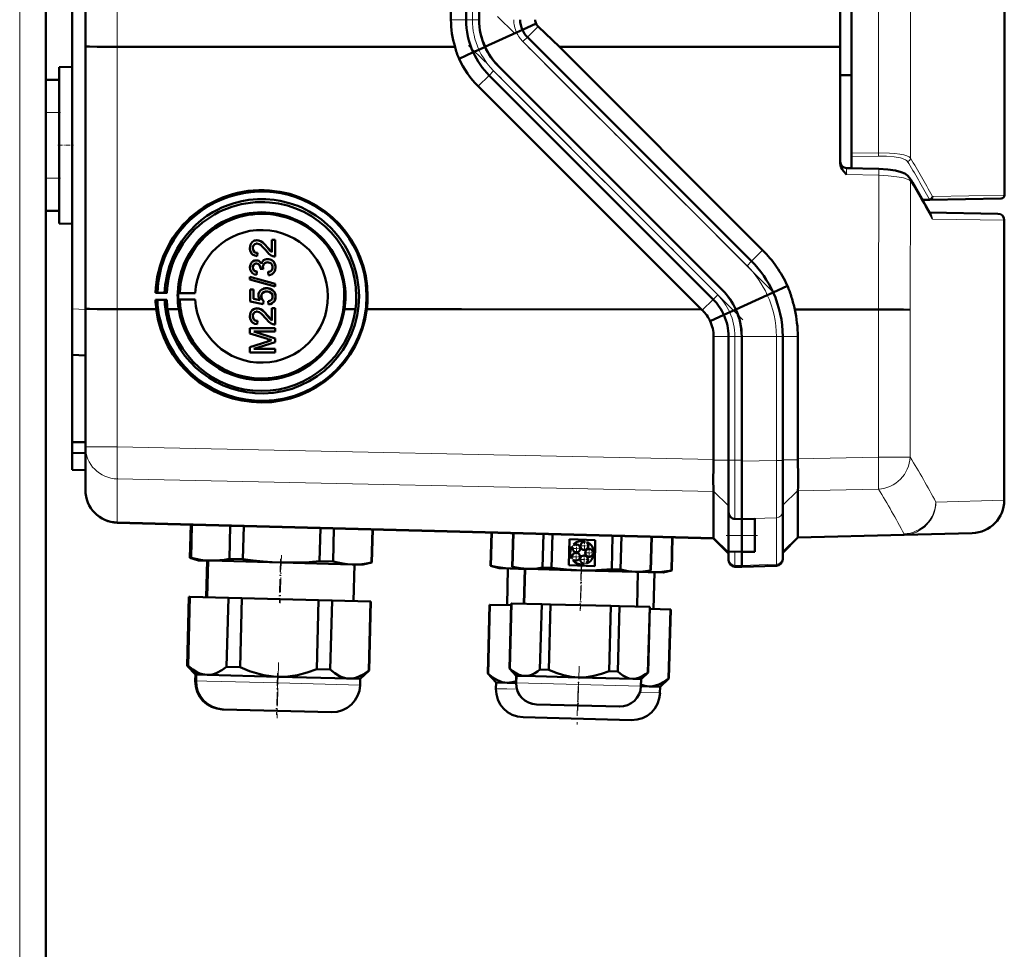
# Model space of a CAD drawing. Extents: x -1595 to 1972, y -1684 to 713.
# Tile 46 of 60: x 473 to 623, y 110 to 251. Entities that reach past the tile are written whole.
import ezdxf

# ---------------------------------------------------------------- set-up
doc = ezdxf.new("R2010")
doc.units = 0
doc.linetypes.add('DASHDOT', pattern=[18.5, 12, -3, 0.5, -3])

msp = doc.modelspace()

# ---------------------------------------------------------------- linework, layer by layer
at = {"color": 7, "linetype": 'DASHDOT', "lineweight": 18}
for p, q in [((472.57, -487.85), (472.57, 472.15)), ((587.17, 209.97), (545.38, 251.76)), ((582.75, 205.55), (540.96, 247.34))]:
    msp.add_line(p, q, dxfattribs=at)
at = {"color": 7, "lineweight": 18}
for p, q in [((472.57, -220.4), (472.57, 392.15)), ((603.41, 231.01), (603.41, 363.3)), ((608.27, 364.12), (608.27, 230.19)), ((487.43, 247.17), (487.43, 347.13)), ((541.53, 343.01), (541.53, 251.29)), ((538.27, 251.29), (540.57, 251.29)), ((541.53, 251.29), (540.57, 251.29)), ((541.53, 251.29), (542.57, 251.29)), ((549.14, 249.74), (549.14, 249.74)), ((551.54, 250.27), (549.91, 248.64)), ((549.23, 247.96), (549.91, 248.64)), ((583.37, 213.81), (549.23, 247.96)), ((487.43, 207.18), (487.43, 247.17)), ((541.65, 246.32), (541.65, 246.32)), ((544.76, 243.49), (544.08, 242.8)), ((578.9, 209.35), (544.76, 243.49)), ((542.42, 241.14), (544.08, 242.8)), ((476.57, 237.15), (478.57, 237.15)), ((599.28, 230.95), (603.41, 231.01)), ((603.41, 230.52), (599.28, 230.47)), ((476.57, 227.15), (478.57, 227.15)), ((603.45, 227.58), (598.54, 227.7)), ((603.38, 207.14), (603.45, 227.58)), ((608.27, 226.7), (608.2, 207.08)), ((611.09, 223.97), (610.04, 223.95)), ((611.71, 224.34), (622.57, 224.53)), ((611.35, 221.55), (611.34, 221.57)), ((622.56, 220.73), (611.63, 220.92)), ((585.74, 216.18), (584.05, 214.5)), ((583.37, 213.81), (584.05, 214.5)), ((576.56, 207.01), (578.22, 208.66)), ((578.9, 209.35), (578.22, 208.66)), ((587.35, 209.74), (587.34, 209.74)), ((480.57, 207.21), (482.57, 207.14)), ((487.43, 186.19), (487.43, 207.18)), ((603.38, 184.64), (603.38, 207.14)), ((608.2, 207.08), (608.2, 184.64)), ((579.85, 206.32), (579.85, 206.32)), ((578.27, 203.01), (580.57, 203.01)), ((580.57, 203.01), (581.53, 203.01)), ((581.53, 203.01), (582.57, 203.01)), ((581.53, 203.01), (581.53, 184.2)), ((587.85, 203.01), (582.56, 203.01)), ((587.85, 203.01), (588.81, 203.01)), ((587.85, 184.15), (587.85, 203.01)), ((591.1, 203.01), (588.81, 203.01)), ((487.43, 186.19), (482.57, 186.19)), ((487.43, 186.19), (578.27, 184.29)), ((603.38, 184.64), (591.1, 184.38)), ((603.38, 184.64), (608.2, 184.64)), ((578.26, 184.2), (580.57, 184.2)), ((581.53, 184.2), (580.57, 184.2)), ((581.53, 184.2), (582.57, 184.2)), ((581.53, 175.23), (581.53, 184.2)), ((582.56, 184), (587.85, 184.15)), ((588.81, 184.15), (587.85, 184.15)), ((591.1, 184.21), (588.81, 184.21)), ((578.27, 179.42), (487.43, 181.32)), ((487.43, 181.32), (487.43, 174.77)), ((578.26, 179.44), (580.57, 177.2)), ((591.1, 179.56), (588.81, 177.32)), ((591.1, 179.51), (603.38, 179.77)), ((612.14, 177.8), (622.56, 178.07)), ((487.43, 174.77), (578.27, 172.39)), ((487.43, 174.77), (487.43, 174.64)), ((581.53, 175.23), (582.57, 175.19)), ((581.53, 175.22), (581.53, 175.23)), ((587.85, 175.39), (582.56, 175.24)), ((587.85, 168.32), (587.85, 175.39)), ((580.57, 172.69), (582.57, 172.69)), ((584.56, 172.69), (582.56, 172.69)), ((607.3, 172.92), (591.1, 172.5)), ((607.3, 172.8), (607.3, 172.92)), ((578.27, 172.39), (580.57, 170.14)), ((591.1, 172.49), (588.81, 170.26)), ((581.53, 168.17), (581.53, 170.23)), ((581.53, 168.17), (582.57, 168.14)), ((581.53, 167.93), (581.53, 168.17)), ((587.85, 168.32), (582.56, 168.14)), ((587.85, 168.08), (587.85, 168.32)), ((499.37, 150.56), (499.31, 150.56)), ((499.43, 150.56), (499.37, 150.56)), ((501.1, 150.51), (499.43, 150.56)), ((511.92, 150.23), (501.1, 150.51)), ((524.42, 149.9), (511.92, 150.23)), ((548.21, 150.24), (548.18, 150.24)), ((557.7, 149.99), (548.21, 150.24)), ((546.8, 149.32), (545.12, 149.36)), ((548.3, 149.28), (546.8, 149.32)), ((567.2, 149.74), (557.7, 149.99)), ((570.11, 148.71), (567.03, 148.79))]:
    msp.add_line(p, q, dxfattribs=at)
at = {"color": 7, "lineweight": 50}
for p, q in [((599.28, 363.36), (599.28, 230.95)), ((476.57, 242.15), (476.57, 352.15)), ((482.57, 247.23), (482.57, 347.06)), ((597.56, 247.13), (597.56, 347.17)), ((538.27, 251.29), (538.27, 343.01)), ((540.57, 343.01), (540.57, 251.29)), ((542.57, 343.01), (542.57, 251.29)), ((480.57, 207.21), (480.57, 296.22)), ((622.57, 295.66), (622.57, 224.53)), ((551.23, 250.69), (549.14, 249.74)), ((548.26, 249.34), (543.45, 247.15)), ((549.14, 249.74), (548.26, 249.34)), ((554.78, 247.14), (551.54, 250.27)), ((584.05, 214.5), (549.91, 248.64)), ((482.57, 207.25), (482.57, 247.23)), ((538.88, 247.15), (487.43, 247.17)), ((539.51, 245.35), (541.65, 246.32)), ((541.65, 246.32), (542.53, 246.72)), ((542.53, 246.72), (543.47, 247.15)), ((597.56, 247.13), (554.78, 247.14)), ((585.74, 216.18), (554.78, 247.14)), ((597.56, 247.13), (597.56, 229.42)), ((478.57, 244.04), (480.57, 244.1)), ((478.57, 244.04), (480.57, 244.1)), ((478.57, 220.25), (478.57, 244.04)), ((579.63, 210.08), (545.49, 244.22)), ((579.64, 210.08), (545.49, 244.22)), ((476.57, 242.15), (478.57, 242.15)), ((476.57, 237.15), (476.57, 242.15)), ((478.57, 237.15), (478.57, 242.15)), ((578.22, 208.66), (544.08, 242.8)), ((599.28, 242.83), (597.56, 242.85)), ((576.41, 207.15), (542.42, 241.14)), ((476.57, 237.15), (476.57, 227.15)), ((478.57, 237.15), (478.57, 227.15)), ((599.28, 230.47), (599.28, 230.95)), ((599.28, 228.65), (599.28, 230.47)), ((598.54, 228.67), (599.28, 228.65)), ((598.54, 228.67), (603.45, 228.55)), ((476.57, 222.15), (476.57, 227.15)), ((478.57, 222.15), (478.57, 227.15)), ((611.22, 223.84), (610.11, 223.82)), ((622.07, 224.03), (611.22, 223.84)), ((476.57, -220.4), (476.57, 222.15)), ((476.57, 222.15), (478.57, 222.15)), ((611.15, 221.91), (621.58, 221.73)), ((622.56, 178.07), (622.56, 220.73)), ((478.57, 220.25), (480.57, 220.2)), ((508.36, 217.63), (508.37, 217.63)), ((508.71, 217.68), (508.71, 217.69)), ((511, 217.73), (511.01, 217.74)), ((511, 215.85), (511, 217.73)), ((511, 217.73), (511.49, 217.73)), ((511.01, 217.74), (511.5, 217.74)), ((511.49, 217.73), (511.5, 217.74)), ((511.49, 217.73), (511.49, 215.21)), ((511.5, 217.74), (511.5, 215.22)), ((508.09, 216.49), (508.1, 216.49)), ((510.29, 216.62), (511, 215.86)), ((510.29, 216.61), (510.29, 216.62)), ((508.34, 214.58), (508.34, 214.58)), ((508.62, 214.62), (508.63, 214.62)), ((508.78, 215.76), (508.73, 215.26)), ((508.73, 215.26), (508.74, 215.27)), ((508.79, 215.76), (508.74, 215.27)), ((508.78, 215.76), (508.79, 215.76)), ((509.97, 214.77), (509.98, 214.77)), ((510.34, 214.82), (510.34, 214.82)), ((511.49, 215.21), (511.5, 215.22)), ((508.09, 213.54), (508.1, 213.54)), ((509.22, 213.33), (509.23, 213.41)), ((509.67, 213.28), (509.22, 213.33)), ((509.62, 213.6), (509.62, 213.61)), ((509.67, 213.28), (509.68, 213.29)), ((511.54, 213.55), (511.55, 213.55)), ((507.64, 212.12), (511.49, 211.03)), ((507.64, 211.71), (507.64, 212.12)), ((507.64, 212.12), (507.65, 212.12)), ((511.49, 210.62), (507.64, 211.71)), ((507.65, 212.12), (511.5, 211.03)), ((508.68, 212.89), (508.63, 212.4)), ((508.63, 212.4), (508.64, 212.4)), ((508.69, 212.9), (508.64, 212.4)), ((508.68, 212.89), (508.69, 212.9)), ((510.41, 212.84), (510.42, 212.85)), ((510.46, 212.35), (510.41, 212.84)), ((510.76, 212.41), (510.77, 212.41)), ((507.69, 210.18), (508.19, 210.18)), ((507.69, 208.35), (507.69, 210.18)), ((507.69, 210.18), (507.7, 210.18)), ((507.7, 210.18), (508.19, 210.18)), ((508.19, 210.18), (508.19, 208.76)), ((508.19, 210.18), (508.19, 208.75)), ((508.19, 210.18), (508.19, 210.18)), ((509.71, 210.3), (509.72, 210.31)), ((510.17, 210.37), (510.18, 210.38)), ((511.08, 210.08), (511.08, 210.08)), ((511.49, 211.03), (511.49, 210.62)), ((511.49, 211.03), (511.5, 211.03)), ((511.49, 210.62), (511.5, 210.62)), ((511.5, 211.03), (511.5, 210.62)), ((589.52, 210.73), (587.35, 209.74)), ((493.26, 209.65), (493.54, 209.71)), ((494.98, 209.65), (493.26, 209.65)), ((493.54, 208.61), (493.27, 208.63)), ((493.27, 208.63), (494.98, 208.63)), ((493.54, 209.71), (494.65, 209.68)), ((494.65, 208.62), (493.54, 208.61)), ((494.65, 209.68), (494.98, 209.65)), ((494.98, 208.63), (494.65, 208.62)), ((496.7, 209.64), (496.95, 209.69)), ((499.32, 209.64), (496.7, 209.64)), ((496.95, 208.62), (496.7, 208.64)), ((496.7, 208.64), (499.32, 208.64)), ((496.95, 209.69), (499.32, 209.64)), ((499.32, 208.64), (496.95, 208.62)), ((508.19, 208.76), (509.18, 208.56)), ((508.19, 208.75), (508.19, 208.76)), ((508.19, 208.75), (509.18, 208.56)), ((509.37, 209.11), (509.38, 209.11)), ((511.54, 209.1), (511.55, 209.1)), ((586.46, 209.34), (581.65, 207.15)), ((587.34, 209.74), (586.46, 209.34)), ((480.57, 200.22), (480.57, 207.21)), ((482.57, 186.19), (482.57, 207.25)), ((487.43, 207.18), (493.38, 207.18)), ((496.79, 207.18), (495.1, 207.18)), ((509.67, 207.95), (507.69, 208.35)), ((508.36, 207.26), (508.37, 207.26)), ((508.71, 207.31), (508.71, 207.32)), ((509.72, 208.45), (509.67, 207.95)), ((509.67, 207.95), (509.68, 207.96)), ((509.73, 208.45), (509.68, 207.96)), ((509.72, 208.45), (509.73, 208.45)), ((510.46, 207.9), (510.41, 208.4)), ((510.41, 208.4), (510.42, 208.4)), ((510.78, 207.97), (510.79, 207.97)), ((511, 205.48), (511, 207.36)), ((511, 207.36), (511.49, 207.36)), ((511, 207.36), (511.01, 207.36)), ((511.01, 207.36), (511.5, 207.36)), ((511.49, 207.36), (511.49, 204.84)), ((511.49, 207.36), (511.5, 207.36)), ((511.5, 207.36), (511.5, 204.84)), ((523.73, 207.17), (522.03, 207.17)), ((525.44, 207.16), (539.86, 207.16)), ((539.86, 207.16), (576.41, 207.15)), ((576.56, 207.01), (576.41, 207.15)), ((580.74, 206.72), (581.68, 207.15)), ((590.63, 207.15), (603.38, 207.14)), ((508.09, 206.12), (508.1, 206.12)), ((510.29, 206.25), (511, 205.49)), ((510.29, 206.24), (510.29, 206.25)), ((577.75, 205.37), (579.85, 206.32)), ((579.85, 206.32), (580.74, 206.72)), ((507.64, 204.3), (511.49, 204.3)), ((507.64, 203.49), (507.64, 204.3)), ((507.64, 204.3), (507.65, 204.3)), ((507.65, 204.3), (511.5, 204.3)), ((508.78, 205.39), (508.73, 204.89)), ((508.73, 204.89), (508.74, 204.89)), ((508.79, 205.39), (508.74, 204.89)), ((508.78, 205.39), (508.79, 205.39)), ((511.49, 204.84), (511.5, 204.84)), ((511.49, 204.3), (511.49, 203.76)), ((511.49, 204.3), (511.5, 204.3)), ((511.5, 204.3), (511.5, 203.76)), ((510.3, 202.64), (507.64, 203.49)), ((508.24, 203.76), (511.5, 202.73)), ((508.24, 203.76), (511.49, 202.73)), ((511.49, 203.76), (508.24, 203.76)), ((511.49, 203.76), (511.5, 203.76)), ((511.49, 202.73), (511.49, 202.16)), ((511.49, 202.73), (511.5, 202.73)), ((511.5, 202.73), (511.5, 202.16)), ((578.27, 184.29), (578.27, 203.01)), ((580.57, 184.2), (580.57, 203.01)), ((582.56, 184), (582.56, 203.01)), ((582.57, 184.2), (582.57, 203.01)), ((588.81, 184.15), (588.81, 203.01)), ((591.1, 184.38), (591.1, 203.01)), ((507.64, 201.41), (510.35, 202.27)), ((507.64, 201.41), (507.65, 201.42)), ((507.64, 200.6), (507.64, 201.41)), ((507.65, 201.42), (510.35, 202.28)), ((511.49, 202.16), (508.24, 201.14)), ((508.24, 201.14), (511.5, 201.14)), ((508.24, 201.14), (511.49, 201.14)), ((511.49, 202.16), (511.5, 202.16)), ((511.49, 201.14), (511.49, 200.59)), ((511.49, 201.14), (511.5, 201.14)), ((511.5, 201.14), (511.5, 200.6)), ((482.57, 200.15), (480.57, 200.22)), ((480.57, 200.22), (480.57, 186.92)), ((511.49, 200.59), (507.64, 200.6)), ((511.49, 200.59), (511.5, 200.6)), ((480.57, 186.92), (482.57, 186.94)), ((480.57, 186.92), (480.57, 185.31)), ((482.57, 179.64), (482.57, 186.19)), ((480.57, 182.72), (480.57, 185.31)), ((480.57, 185.31), (482.57, 185.22)), ((578.27, 184.29), (578.26, 184.2)), ((580.57, 181.6), (580.57, 184.2)), ((582.56, 175.24), (582.56, 184)), ((582.57, 175.19), (582.57, 184.2)), ((588.81, 176.36), (588.81, 184.15)), ((591.1, 184.38), (591.1, 184.21)), ((480.57, 182.72), (482.57, 182.65)), ((580.57, 179.16), (580.57, 181.6)), ((578.26, 179.44), (578.27, 179.42)), ((578.27, 179.42), (578.27, 172.39)), ((580.57, 177.29), (580.57, 179.16)), ((591.1, 172.5), (591.1, 179.51)), ((580.57, 176.24), (580.57, 177.29)), ((580.57, 172.69), (580.57, 176.24)), ((588.81, 169.29), (588.81, 176.36)), ((578.27, 172.26), (487.43, 174.64)), ((498.5, 169.3), (498.63, 174.35)), ((498.5, 169.3), (498.63, 174.35)), ((498.5, 169.3), (498.63, 174.35)), ((498.55, 169.29), (498.69, 174.34)), ((498.56, 169.29), (498.69, 174.34)), ((498.61, 169.29), (498.74, 174.34)), ((498.62, 169.29), (498.75, 174.34)), ((498.67, 169.29), (498.8, 174.34)), ((504.51, 169.14), (504.65, 174.19)), ((506.57, 169.08), (506.7, 174.13)), ((581.53, 175.22), (582.57, 175.19)), ((582.56, 175.19), (584.56, 175.26)), ((582.56, 175.19), (582.56, 175.24)), ((582.56, 175.19), (582.56, 172.69)), ((582.57, 172.69), (582.57, 175.19)), ((584.56, 172.69), (584.56, 175.26)), ((518.26, 168.78), (518.39, 173.83)), ((520.31, 168.72), (520.44, 173.77)), ((526.16, 168.57), (526.29, 173.62)), ((526.21, 168.57), (526.34, 173.62)), ((544.31, 168.1), (544.44, 173.15)), ((544.36, 168.1), (544.5, 173.15)), ((547.59, 167.94), (547.73, 173.06)), ((547.62, 167.94), (547.75, 173.06)), ((547.65, 167.94), (547.78, 173.06)), ((552.23, 167.82), (552.37, 172.94)), ((553.58, 167.79), (553.71, 172.9)), ((562.75, 167.55), (562.89, 172.66)), ((564.1, 167.51), (564.23, 172.63)), ((568.68, 167.39), (568.82, 172.51)), ((568.71, 167.39), (568.85, 172.51)), ((580.57, 172.69), (580.57, 170.26)), ((582.56, 170.19), (582.56, 172.69)), ((582.57, 170.19), (582.57, 172.69)), ((584.56, 172.69), (584.56, 170.23)), ((591.1, 172.37), (607.3, 172.8)), ((591.1, 172.5), (591.1, 172.49)), ((617.69, 173.07), (607.3, 172.8)), ((556.2, 168.16), (556.3, 172.12)), ((556.3, 172.12), (560.26, 172.01)), ((556.81, 170.95), (556.7, 171.03)), ((556.92, 171.32), (557.03, 171.23)), ((558.61, 171.7), (558.66, 171.83)), ((559, 171.71), (558.95, 171.58)), ((560.26, 172.01), (560.16, 168.05)), ((571.85, 167.38), (571.98, 172.43)), ((571.9, 167.37), (572.04, 172.42)), ((578.27, 172.26), (580.57, 169.96)), ((591.1, 172.37), (588.81, 170.08)), ((560.01, 169.86), (559.88, 169.86)), ((559.89, 170.22), (560.02, 170.22)), ((580.57, 169.14), (580.57, 170.26)), ((580.57, 170.26), (582.57, 170.19)), ((584.56, 170.23), (582.56, 170.19)), ((582.56, 168.14), (582.56, 170.19)), ((582.57, 168.14), (582.57, 170.19)), ((499.79, 168.91), (498.5, 169.3)), ((498.5, 169.3), (498.55, 169.29)), ((499.79, 168.91), (498.5, 169.3)), ((498.6, 169.28), (498.55, 169.29)), ((498.56, 169.29), (498.61, 169.29)), ((499.85, 168.91), (498.56, 169.29)), ((498.65, 169.28), (498.61, 169.29)), ((498.62, 169.29), (498.67, 169.29)), ((499.91, 168.91), (498.62, 169.29)), ((499.85, 168.91), (499.79, 168.91)), ((499.91, 168.91), (499.85, 168.91)), ((501.58, 168.87), (499.91, 168.91)), ((501.14, 168.88), (500.99, 163.28)), ((501.14, 168.88), (501, 163.28)), ((501.14, 168.88), (501, 163.28)), ((501.2, 168.88), (501.05, 163.28)), ((501.26, 168.88), (501.11, 163.28)), ((512.4, 168.58), (501.58, 168.87)), ((504.51, 169.14), (506.57, 169.08)), ((523.23, 168.3), (512.4, 168.58)), ((518.26, 168.78), (520.31, 168.72)), ((524.9, 168.26), (523.23, 168.3)), ((523.55, 168.29), (523.4, 162.69)), ((524.9, 168.26), (526.21, 168.57)), ((526.16, 168.57), (526.21, 168.57)), ((544.31, 168.1), (544.36, 168.1)), ((545.6, 167.71), (544.31, 168.1)), ((560.16, 168.05), (556.2, 168.16)), ((556.65, 169.22), (556.77, 169.3)), ((556.97, 169), (556.85, 168.92)), ((558.57, 168.32), (558.53, 168.45)), ((558.87, 168.55), (558.91, 168.42)), ((580.57, 168.93), (580.57, 169.14)), ((582.56, 167.9), (582.56, 168.14)), ((587.85, 168.08), (582.56, 167.9)), ((582.57, 167.9), (582.57, 168.14)), ((588.81, 169.08), (588.81, 169.29)), ((547.28, 167.67), (545.6, 167.71)), ((546.95, 167.68), (546.81, 162.08)), ((548.66, 167.63), (547.28, 167.67)), ((547.59, 167.94), (547.62, 167.94)), ((548.63, 167.63), (547.59, 167.94)), ((547.62, 167.94), (547.65, 167.94)), ((548.66, 167.63), (547.62, 167.94)), ((548.66, 167.63), (548.63, 167.63)), ((549.93, 167.6), (548.66, 167.63)), ((549.53, 167.61), (549.39, 162.31)), ((549.56, 167.61), (549.42, 162.31)), ((558.16, 167.39), (549.93, 167.6)), ((552.23, 167.82), (553.58, 167.79)), ((566.38, 167.17), (558.16, 167.39)), ((562.75, 167.55), (564.1, 167.51)), ((567.65, 167.14), (566.38, 167.17)), ((566.76, 167.16), (566.62, 161.86)), ((567.65, 167.14), (568.71, 167.39)), ((568.92, 167.1), (567.66, 167.14)), ((568.68, 167.39), (568.71, 167.39)), ((570.59, 167.06), (568.92, 167.1)), ((569.25, 167.1), (569.1, 161.5)), ((570.59, 167.06), (571.9, 167.37)), ((571.85, 167.38), (571.9, 167.37)), ((581.53, 167.93), (582.57, 167.9)), ((498.07, 152.84), (498.35, 163.35)), ((498.07, 152.84), (498.35, 163.35)), ((498.07, 152.84), (498.35, 163.35)), ((498.4, 163.35), (498.12, 152.84)), ((498.13, 152.84), (498.4, 163.35)), ((498.46, 163.35), (498.18, 152.84)), ((498.19, 152.84), (498.46, 163.35)), ((498.51, 163.35), (498.24, 152.84)), ((498.4, 163.35), (498.35, 163.35)), ((498.46, 163.35), (498.4, 163.35)), ((498.4, 163.35), (498.4, 163.35)), ((498.51, 163.35), (498.46, 163.35)), ((498.51, 163.35), (504.36, 163.19)), ((504.36, 163.19), (504.08, 152.69)), ((506.41, 163.14), (504.36, 163.19)), ((506.41, 163.14), (506.14, 152.63)), ((506.41, 163.14), (518.1, 162.83)), ((518.1, 162.83), (517.83, 152.33)), ((520.16, 162.78), (518.1, 162.83)), ((520.16, 162.78), (519.88, 152.27)), ((520.16, 162.78), (526, 162.63)), ((526, 162.63), (525.73, 152.12)), ((525.78, 152.12), (526.05, 162.62)), ((526.05, 162.62), (526, 162.63)), ((543.88, 151.65), (544.16, 162.15)), ((544.21, 162.15), (543.93, 151.64)), ((544.21, 162.15), (544.16, 162.15)), ((544.21, 162.15), (547.44, 162.06)), ((547.18, 152.41), (547.45, 162.36)), ((547.21, 152.41), (547.47, 162.36)), ((547.5, 162.36), (547.24, 152.41)), ((547.47, 162.36), (547.45, 162.36)), ((547.5, 162.36), (547.47, 162.36)), ((547.5, 162.36), (552.09, 162.24)), ((552.09, 162.24), (551.83, 152.29)), ((553.43, 162.21), (552.09, 162.24)), ((553.43, 162.21), (553.17, 152.25)), ((553.43, 162.21), (562.61, 161.97)), ((562.61, 161.97), (562.35, 152.01)), ((563.95, 161.93), (562.61, 161.97)), ((563.95, 161.93), (563.69, 151.97)), ((563.95, 161.93), (568.54, 161.81)), ((568.54, 161.81), (568.28, 151.85)), ((568.31, 151.85), (568.57, 161.81)), ((568.57, 161.81), (568.54, 161.81)), ((568.56, 161.51), (571.7, 161.43)), ((571.7, 161.43), (571.42, 150.92)), ((571.47, 150.92), (571.75, 161.43)), ((571.75, 161.43), (571.7, 161.43)), ((499.34, 151.51), (498.07, 152.84)), ((498.07, 152.84), (498.12, 152.84)), ((499.34, 151.51), (498.07, 152.84)), ((499.34, 151.51), (498.07, 152.84)), ((498.16, 152.81), (498.12, 152.84)), ((498.13, 152.84), (498.18, 152.84)), ((499.39, 151.51), (498.13, 152.84)), ((498.22, 152.8), (498.18, 152.84)), ((498.19, 152.84), (498.24, 152.84)), ((499.45, 151.51), (498.19, 152.84)), ((499.34, 151.51), (499.31, 150.56)), ((499.34, 151.51), (499.31, 150.56)), ((499.34, 151.51), (499.31, 150.56)), ((499.4, 151.51), (499.34, 151.51)), ((499.39, 151.51), (499.37, 150.56)), ((499.45, 151.51), (499.39, 151.51)), ((499.45, 151.51), (499.43, 150.56)), ((501.13, 151.46), (499.45, 151.51)), ((504.08, 152.69), (506.14, 152.63)), ((517.83, 152.33), (519.88, 152.27)), ((524.44, 150.85), (525.78, 152.12)), ((525.73, 152.12), (525.78, 152.12)), ((543.88, 151.65), (543.93, 151.64)), ((545.15, 150.31), (543.88, 151.65)), ((547.18, 152.41), (547.21, 152.41)), ((548.21, 151.33), (547.18, 152.41)), ((547.21, 152.41), (547.24, 152.41)), ((548.23, 151.33), (547.21, 152.41)), ((551.83, 152.29), (553.17, 152.25)), ((562.35, 152.01), (563.69, 151.97)), ((567.23, 150.83), (568.31, 151.85)), ((568.28, 151.85), (568.31, 151.85)), ((511.95, 151.18), (501.13, 151.46)), ((522.77, 150.9), (511.95, 151.18)), ((524.44, 150.85), (522.77, 150.9)), ((524.44, 150.85), (524.42, 149.9)), ((545.15, 150.31), (545.12, 149.36)), ((546.82, 150.27), (545.15, 150.31)), ((548.18, 150.23), (546.82, 150.27)), ((548.21, 151.33), (548.18, 150.24)), ((548.23, 151.33), (548.21, 150.24)), ((548.23, 151.33), (548.21, 151.33)), ((549.51, 151.3), (548.23, 151.33)), ((557.73, 151.08), (549.51, 151.3)), ((565.96, 150.86), (557.73, 151.08)), ((567.23, 150.83), (565.96, 150.86)), ((567.23, 150.83), (567.2, 149.74)), ((570.14, 149.66), (571.47, 150.92)), ((571.42, 150.92), (571.47, 150.92)), ((568.46, 149.7), (567.2, 149.73)), ((570.14, 149.66), (568.46, 149.7)), ((570.14, 149.66), (570.11, 148.71)), ((503.5, 146.21), (503.44, 146.21)), ((503.55, 146.21), (503.5, 146.21)), ((520.07, 145.78), (503.56, 146.21)), ((551.32, 146.96), (551.29, 146.96)), ((557.62, 146.79), (551.32, 146.96)), ((563.92, 146.63), (557.62, 146.79)), ((565.76, 144.58), (549.25, 145.01))]:
    msp.add_line(p, q, dxfattribs=at)
at = {"color": 7, "linetype": 'DASHDOT', "lineweight": 18, "ltscale": 0.060001}
for p, q in [((476.37, 237.15), (478.77, 237.15)), ((476.37, 227.15), (478.77, 227.15))]:
    msp.add_line(p, q, dxfattribs=at)
at = {"color": 7, "linetype": 'DASHDOT', "lineweight": 18, "ltscale": 0.059999}
msp.add_line((478.37, 232.15), (480.77, 232.15), dxfattribs=at)
at = {"color": 7, "linetype": 'DASHDOT', "lineweight": 18, "ltscale": 0.119881}
msp.add_line((580.17, 172.69), (584.96, 172.69), dxfattribs=at)
at = {"color": 7, "linetype": 'DASHDOT', "lineweight": 18, "ltscale": 0.039}
for p, q in [((557.37, 171.52), (557.37, 169.96)), ((559.37, 171.1), (557.81, 171.1)), ((558.59, 171.88), (558.59, 170.32)), ((558.15, 170.74), (556.59, 170.74)), ((557.34, 170.25), (557.34, 168.69)), ((560.09, 170.06), (558.53, 170.06)), ((559.31, 170.84), (559.31, 169.28)), ((558.12, 169.47), (556.56, 169.47)), ((559.32, 169.05), (557.76, 169.05))]:
    msp.add_line(p, q, dxfattribs=at)
at = {"color": 7, "linetype": 'DASHDOT', "lineweight": 18, "ltscale": 0.183048}
msp.add_line((512.43, 169.69), (512.24, 162.38), dxfattribs=at)
at = {"color": 7, "linetype": 'DASHDOT', "lineweight": 18, "ltscale": 0.039001}
msp.add_line((558.54, 169.83), (558.54, 168.27), dxfattribs=at)
at = {"color": 7, "linetype": 'DASHDOT', "lineweight": 18, "ltscale": 0.168016}
for p, q in [((512.3, 169.15), (512.13, 162.43)), ((512.36, 169.14), (512.18, 162.43)), ((558.11, 167.95), (557.94, 161.23))]:
    msp.add_line(p, q, dxfattribs=at)
at = {"color": 7, "linetype": 'DASHDOT', "lineweight": 18, "ltscale": 0.171052}
msp.add_line((558.18, 168.36), (558, 161.52), dxfattribs=at)
at = {"color": 7, "linetype": 'DASHDOT', "lineweight": 18, "ltscale": 0.159016}
msp.add_line((558.14, 167.92), (557.98, 161.56), dxfattribs=at)
at = {"color": 7, "linetype": 'DASHDOT', "lineweight": 18, "ltscale": 0.212292}
msp.add_line((512, 153.34), (511.78, 144.85), dxfattribs=at)
at = {"color": 7, "linetype": 'DASHDOT', "lineweight": 18, "ltscale": 0.159002}
msp.add_line((511.85, 151.71), (511.68, 145.36), dxfattribs=at)
at = {"color": 7, "linetype": 'DASHDOT', "lineweight": 18, "ltscale": 0.168715}
msp.add_line((557.78, 152.81), (557.6, 146.06), dxfattribs=at)
at = {"color": 7, "linetype": 'DASHDOT', "lineweight": 18, "ltscale": 0.133699}
msp.add_line((511.88, 150.78), (511.74, 145.44), dxfattribs=at)
at = {"color": 7, "linetype": 'DASHDOT', "lineweight": 18, "ltscale": 0.100908}
msp.add_line((557.69, 150.41), (557.58, 146.37), dxfattribs=at)
at = {"color": 7, "linetype": 'DASHDOT', "lineweight": 18, "ltscale": 0.143425}
msp.add_line((557.63, 149.62), (557.48, 143.88), dxfattribs=at)
at = {"color": 7, "lineweight": 50}
for points in [[(482.57, 247.23), (482.57, 247.23), (482.57, 247.23), (482.57, 247.23), (482.64, 247.22), (483.2, 247.2), (484.36, 247.18), (487.43, 247.17)], [(545.49, 244.22), (545.01, 244.74), (544.57, 245.28), (544.17, 245.87), (543.8, 246.49), (543.47, 247.15)], [(598.54, 227.7), (598.05, 228.22), (597.84, 228.51), (597.7, 228.79), (597.6, 229.09), (597.56, 229.42)], [(608.14, 227.21), (607.84, 227.56), (607.42, 227.84), (606.86, 228.07), (606, 228.3), (604.8, 228.47), (603.45, 228.55)], [(524.26, 209.15), (524.19, 210.56), (523.99, 211.95), (523.79, 212.86), (523.47, 213.91), (522.96, 215.21), (522.55, 216.06), (522.08, 216.88), (521.26, 218.09), (520.52, 218.99), (519.99, 219.56), (519.42, 220.1), (518.56, 220.83), (517.68, 221.46), (516.66, 222.09), (515.53, 222.66), (514.94, 222.91), (513.61, 223.36), (512.24, 223.7), (511.31, 223.84), (510.07, 223.95), (508.81, 223.95), (507.48, 223.83), (506.4, 223.64), (505.26, 223.36), (504.3, 223.04), (503.36, 222.65), (502.7, 222.34), (502.01, 221.96), (501.09, 221.38), (500.23, 220.74), (499.41, 220.04), (498.41, 219.02), (497.8, 218.3), (497.25, 217.54), (496.56, 216.43), (496.45, 216.24), (495.87, 215.05), (495.39, 213.8), (495.02, 212.45), (494.81, 211.36), (494.75, 210.9), (494.65, 209.68)], [(507.64, 216.5), (507.67, 216.78), (507.72, 216.99), (507.81, 217.19), (508, 217.41), (508.23, 217.58), (508.36, 217.63)], [(508.71, 217.69), (509, 217.65), (509.34, 217.51), (509.6, 217.34), (510.01, 216.94), (510.29, 216.62)], [(508.71, 217.68), (508.9, 217.67), (509.28, 217.54), (509.61, 217.32), (509.9, 217.05), (510.29, 216.61)], [(508.73, 215.26), (508.37, 215.34), (508.05, 215.51), (507.91, 215.64), (507.73, 215.96), (507.65, 216.32), (507.64, 216.5)], [(508.52, 217.16), (508.37, 217.08), (508.19, 216.9), (508.1, 216.66), (508.09, 216.49)], [(508.09, 216.49), (508.15, 216.15), (508.27, 215.96), (508.45, 215.83), (508.67, 215.76), (508.78, 215.76)], [(508.52, 217.16), (508.37, 217.08), (508.23, 216.95), (508.15, 216.79), (508.1, 216.49)], [(508.1, 216.49), (508.12, 216.27), (508.18, 216.1), (508.35, 215.89), (508.6, 215.78), (508.79, 215.76)], [(510.05, 216.15), (509.47, 216.79), (509.34, 216.92), (509.05, 217.11), (508.71, 217.19)], [(511.15, 215.27), (510.89, 215.38), (510.54, 215.63), (510.05, 216.15)], [(510.29, 216.61), (510.69, 216.13), (511, 215.85)], [(507.64, 213.53), (507.67, 213.79), (507.82, 214.17), (507.94, 214.33), (508.1, 214.46), (508.34, 214.58)], [(508.62, 214.62), (508.82, 214.6), (509, 214.53), (509.16, 214.41), (509.34, 214.18), (509.39, 214.1)], [(508.63, 214.62), (508.82, 214.6), (509.01, 214.53), (509.17, 214.42), (509.3, 214.27), (509.39, 214.11)], [(509.39, 214.1), (509.44, 214.27), (509.59, 214.51), (509.73, 214.64), (509.97, 214.77)], [(510.34, 214.82), (510.73, 214.76), (510.96, 214.65), (511.17, 214.49), (511.33, 214.3), (511.5, 213.94), (511.55, 213.55)], [(510.34, 214.82), (510.53, 214.81), (510.9, 214.68), (511.21, 214.44), (511.43, 214.11), (511.53, 213.73), (511.54, 213.55)], [(508.63, 212.4), (508.32, 212.49), (508.03, 212.66), (507.81, 212.9), (507.68, 213.21), (507.64, 213.53)], [(508.46, 214.1), (508.27, 213.99), (508.14, 213.82), (508.09, 213.61), (508.09, 213.54)], [(508.09, 213.54), (508.11, 213.35), (508.25, 213.1), (508.41, 212.98), (508.68, 212.89)], [(508.46, 214.1), (508.26, 213.97), (508.13, 213.76), (508.1, 213.54)], [(508.1, 213.54), (508.12, 213.35), (508.19, 213.18), (508.32, 213.05), (508.48, 212.95), (508.69, 212.9)], [(509.23, 213.41), (509.21, 213.61), (509.09, 213.9), (508.94, 214.05), (508.84, 214.1), (508.64, 214.13)], [(510.09, 214.29), (509.94, 214.22), (509.74, 214.02), (509.63, 213.75), (509.62, 213.61)], [(510.09, 214.29), (509.93, 214.21), (509.79, 214.09), (509.69, 213.95), (509.62, 213.69), (509.62, 213.6)], [(511.1, 213.57), (511.09, 213.69), (511.03, 213.92), (510.88, 214.12), (510.68, 214.25), (510.45, 214.32), (510.33, 214.33)], [(510.59, 212.89), (510.81, 212.99), (510.97, 213.14), (511.08, 213.39), (511.1, 213.57)], [(511.54, 213.55), (511.51, 213.25), (511.42, 212.97), (511.25, 212.73), (511.02, 212.54), (510.76, 212.41)], [(511.55, 213.55), (511.51, 213.2), (511.42, 212.97), (511.28, 212.76), (511.01, 212.53), (510.77, 212.41)], [(508.93, 209.24), (508.96, 209.52), (509.07, 209.78), (509.24, 210.01), (509.46, 210.19), (509.71, 210.3)], [(510.17, 210.37), (510.46, 210.35), (510.83, 210.23), (511.08, 210.08)], [(510.18, 210.38), (510.38, 210.37), (510.75, 210.27), (511.08, 210.08)], [(511.08, 210.08), (511.25, 209.93), (511.38, 209.75), (511.48, 209.55), (511.54, 209.33), (511.55, 209.1)], [(511.08, 210.08), (511.31, 209.84), (511.43, 209.65), (511.51, 209.43), (511.54, 209.1)], [(509.18, 208.56), (509.03, 208.81), (508.94, 209.1), (508.93, 209.24)], [(509.85, 209.83), (509.6, 209.69), (509.48, 209.55), (509.41, 209.38), (509.37, 209.11)], [(509.37, 209.11), (509.42, 208.8), (509.54, 208.6), (509.72, 208.45)], [(509.85, 209.83), (509.62, 209.7), (509.49, 209.55), (509.41, 209.37), (509.38, 209.11)], [(509.38, 209.11), (509.39, 208.95), (509.5, 208.66), (509.73, 208.45)], [(511.1, 209.1), (511.06, 209.37), (510.93, 209.6), (510.83, 209.69), (510.59, 209.82), (510.33, 209.88), (510.2, 209.88)], [(510.62, 208.45), (510.78, 208.52), (510.92, 208.63), (511.03, 208.77), (511.08, 208.93), (511.1, 209.1)], [(511.54, 209.1), (511.52, 208.81), (511.42, 208.53), (511.26, 208.29), (511.04, 208.1), (510.78, 207.97)], [(511.55, 209.1), (511.51, 208.75), (511.36, 208.41), (511.09, 208.13), (510.79, 207.97)], [(482.57, 207.25), (482.57, 207.24), (482.57, 207.24), (482.57, 207.24), (482.64, 207.24), (483.2, 207.21), (484.36, 207.2), (487.43, 207.18)], [(507.64, 206.13), (507.67, 206.41), (507.72, 206.62), (507.81, 206.82), (508, 207.04), (508.23, 207.2), (508.36, 207.26)], [(508.71, 207.32), (509, 207.28), (509.34, 207.14), (509.6, 206.96), (510.01, 206.57), (510.29, 206.25)], [(508.71, 207.31), (508.9, 207.3), (509.28, 207.17), (509.61, 206.95), (509.9, 206.68), (510.29, 206.24)], [(608.2, 207.08), (607.2, 207.11), (605.09, 207.13)], [(508.73, 204.89), (508.37, 204.97), (508.05, 205.14), (507.91, 205.27), (507.73, 205.59), (507.65, 205.95), (507.64, 206.13)], [(508.52, 206.79), (508.37, 206.71), (508.19, 206.52), (508.1, 206.28), (508.09, 206.12)], [(508.09, 206.12), (508.15, 205.78), (508.27, 205.59), (508.45, 205.45), (508.67, 205.39), (508.78, 205.39)], [(508.52, 206.79), (508.37, 206.71), (508.23, 206.58), (508.15, 206.42), (508.1, 206.12)], [(508.1, 206.12), (508.12, 205.9), (508.18, 205.73), (508.35, 205.52), (508.6, 205.41), (508.79, 205.39)], [(510.05, 205.78), (509.47, 206.42), (509.34, 206.54), (509.05, 206.74), (508.71, 206.82)], [(511.15, 204.89), (510.89, 205.01), (510.54, 205.26), (510.05, 205.78)], [(510.29, 206.24), (510.69, 205.76), (511, 205.48)], [(578.23, 181.18), (578.26, 179.59), (578.26, 179.44)], [(591.17, 181.28), (591.14, 180.06), (591.1, 179.56)], [(501.58, 168.87), (500.86, 168.91), (500.13, 168.99), (499.41, 169.12), (498.67, 169.29)], [(504.51, 169.14), (503.77, 169.01), (503.04, 168.92), (502.31, 168.87), (501.58, 168.87)], [(512.4, 168.58), (511.04, 168.64), (509.68, 168.73), (508.14, 168.89), (506.57, 169.08)], [(518.26, 168.78), (516.68, 168.66), (515.13, 168.59), (513.77, 168.57), (512.4, 168.58)], [(523.23, 168.3), (522.5, 168.34), (521.78, 168.43), (521.05, 168.56), (520.31, 168.72)], [(526.16, 168.57), (525.41, 168.44), (524.68, 168.35), (523.95, 168.3), (523.23, 168.3)], [(547.28, 167.67), (546.55, 167.71), (545.83, 167.8), (545.1, 167.93), (544.36, 168.1)], [(549.93, 167.6), (548.8, 167.7), (547.65, 167.94)], [(552.23, 167.82), (551.07, 167.64), (549.93, 167.6)], [(558.16, 167.39), (555.88, 167.52), (553.58, 167.79)], [(562.75, 167.55), (560.44, 167.4), (558.16, 167.39)], [(566.38, 167.17), (565.25, 167.27), (564.1, 167.51)], [(568.68, 167.39), (567.52, 167.21), (566.38, 167.17)], [(571.85, 167.38), (571.11, 167.24), (570.37, 167.15), (569.65, 167.11), (568.92, 167.1)], [(501.13, 151.46), (500.76, 151.5), (500.39, 151.57), (500.03, 151.69), (499.67, 151.84), (498.95, 152.27), (498.24, 152.84)], [(504.08, 152.69), (503.34, 152.16), (502.6, 151.77), (502.24, 151.63), (501.87, 151.53), (501.5, 151.48), (501.13, 151.46)], [(511.95, 151.18), (511.23, 151.22), (510.51, 151.3), (509.76, 151.43), (509.02, 151.6), (507.58, 152.05), (506.14, 152.63)], [(517.83, 152.33), (516.36, 151.82), (514.9, 151.44), (514.15, 151.31), (513.39, 151.23), (512.67, 151.18), (511.95, 151.18)], [(522.77, 150.9), (522.4, 150.93), (522.03, 151), (521.67, 151.12), (521.31, 151.28), (520.59, 151.7), (519.88, 152.27)], [(525.73, 152.12), (524.99, 151.59), (524.25, 151.2), (523.88, 151.06), (523.51, 150.97), (523.14, 150.91), (522.77, 150.9)], [(546.82, 150.27), (546.45, 150.3), (546.09, 150.37), (545.72, 150.49), (545.36, 150.65), (544.64, 151.07), (543.93, 151.64)], [(549.51, 151.3), (548.99, 151.36), (548.49, 151.54), (547.99, 151.82), (547.61, 152.09), (547.24, 152.41)], [(551.83, 152.29), (551.44, 151.99), (551.05, 151.74), (550.54, 151.49), (550.02, 151.34), (549.51, 151.3)], [(557.73, 151.08), (556.57, 151.18), (555.43, 151.42), (554.3, 151.78), (553.17, 152.25)], [(562.35, 152.01), (561.19, 151.6), (560.04, 151.3), (558.89, 151.12), (557.73, 151.08)], [(565.96, 150.86), (565.44, 150.93), (564.94, 151.11), (564.44, 151.39), (564.06, 151.66), (563.69, 151.97)], [(568.28, 151.85), (567.89, 151.56), (567.5, 151.31), (566.99, 151.06), (566.47, 150.91), (565.96, 150.86)], [(571.42, 150.92), (570.68, 150.39), (569.94, 150), (569.57, 149.87), (569.21, 149.77), (568.84, 149.71), (568.46, 149.7)]]:
    msp.add_lwpolyline(points, dxfattribs=at)
at = {"color": 7, "lineweight": 18}
for points in [[(544.76, 243.49), (544.23, 244.06), (543.74, 244.66), (543.3, 245.31), (542.89, 246), (542.53, 246.72)], [(603.41, 231.01), (605.09, 230.97), (605.9, 230.9), (606.65, 230.8), (607.24, 230.68), (607.73, 230.53), (608.07, 230.37), (608.27, 230.19)], [(607.78, 229.71), (607.67, 229.83), (607.49, 229.95), (607.17, 230.09), (606.75, 230.22), (605.78, 230.4), (604.63, 230.5), (603.41, 230.52)], [(598.54, 228.67), (598.54, 228.67), (598.54, 228.67), (598.53, 228.65), (598.53, 228.52), (598.54, 227.7)], [(608.27, 226.7), (608.14, 226.82), (607.92, 226.94), (607.22, 227.17), (606.17, 227.37), (604.88, 227.51), (603.45, 227.58)], [(603.38, 179.77), (603.4, 180.06), (603.41, 181), (603.38, 184.64)], [(587.85, 184.15), (587.86, 177.61), (587.85, 175.39)]]:
    msp.add_lwpolyline(points, dxfattribs=at)
at = {"color": 7, "lineweight": 50}
for centre, radius, start, end in [((552.57, 251.29), 14.3, 180.0034, 196.8325), ((552.5, 251.29), 11.93, 179.9912, 204.6124), ((552.69, 251.29), 10.13, 180.0163, 204.1522), ((552.43, 251.29), 9.87, 179.9823, 204.7977), ((552.63, 251.29), 3.82, 180.0245, 204.0528), ((552.55, 251.29), 1.45, 179.9327, 204.6586), ((552.58, 251.34), 1.49, 205.8875, 225.8639), ((552.62, 251.35), 3.83, 204.8681, 225.0152), ((552.51, 250.88), 14.14, 195.3191, 203.0612), ((552.5, 251.23), 11.91, 204.3336, 224.9966), ((552.68, 251.41), 10.17, 204.788, 225.0057), ((552.57, 251.3), 14.36, 204.4878, 225.001), ((598.56, 229.67), 1, 179.9993, 268.6437), ((598.56, 229.67), 1, 180.0021, 268.6398), ((505.21, 165.13), 120.2, 27.9904, 31.0953), ((509.4, 209.18), 16.14, 85.5889, 178.3371), ((509.4, 209.15), 16.17, 359.9435, 85.585), ((509.4, 209.08), 14.43, 85.0659, 177.7672), ((507.66, 166.49), 117.4, 28.1721, 29.2356), ((622.07, 224.53), 0.5, 270.9986, 359.9999), ((509.4, 209.06), 14.45, 0.312, 85.0622), ((509.48, 209.16), 15.95, 133.5303, 178.0404), ((509.4, 209.17), 12.77, 89.9766, 180.1277), ((509.48, 209.17), 12.54, 77.7341, 177.5936), ((509.4, 209.15), 12.79, 359.9426, 89.9664), ((509.47, 209.16), 12.55, 359.9975, 77.7221), ((621.56, 220.73), 1, 0, 89.0007), ((508.7, 216.6), 1.08, 89.4465, 108.1247), ((508.7, 216.6), 1.08, 89.4555, 108.1095), ((508.71, 216.55), 0.638, 89.7737, 107.2949), ((572.54, 202.99), 18.66, 24.4867, 44.9923), ((508.62, 213.72), 0.902, 89.5915, 108.1556), ((508.62, 213.72), 0.904, 89.606, 108.1191), ((510.32, 213.65), 1.17, 89.4236, 107.3191), ((510.33, 213.65), 1.17, 89.4214, 107.3104), ((511.47, 216.19), 0.973, 251.1916, 271.7093), ((508.63, 213.57), 0.554, 89.0245, 108.1621), ((510.86, 213.65), 1.24, 182.0278, 197.0121), ((510.86, 213.65), 1.24, 181.9994, 197.0329), ((510.33, 213.52), 0.802, 89.5828, 107.4914), ((572.62, 203.07), 16.16, 24.3776, 45.0045), ((510.08, 214.44), 1.63, 281.5563, 288.1165), ((510.09, 214.46), 1.64, 281.5641, 288.0736), ((510.33, 213.74), 1.4, 275.236, 287.9622), ((510.16, 208.88), 1.49, 89.4016, 107.5991), ((510.17, 208.89), 1.49, 89.4028, 107.595), ((572.69, 203.13), 9.82, 24.1542, 45.0167), ((572.43, 202.88), 10.18, 24.789, 44.978), ((572.77, 203.59), 18.21, 17.1703, 23.0793), ((509.42, 209.17), 16.17, 181.9306, 187.0903), ((509.42, 209.08), 14.45, 181.7893, 187.5656), ((509.43, 209.17), 12.79, 180.1164, 188.9483), ((509.45, 209.15), 14.81, 271.0048, 359.9869), ((509.47, 209.15), 15.95, 270.9575, 359.9973), ((509.48, 209.16), 12.54, 271.2165, 359.9891), ((510.19, 208.74), 1.14, 89.1562, 107.3687), ((509.41, 209.15), 12.78, 351.0886, 359.9376), ((509.4, 209.06), 14.45, 352.4735, 0.293), ((509.41, 209.15), 16.16, 352.9484, 359.9382), ((572.5, 202.94), 8.09, 24.6745, 44.9878), ((572.62, 203.01), 16.19, 359.9985, 24.563), ((572.36, 203.46), 18.64, 11.4167, 17.1865), ((509.41, 209.12), 16.15, 186.8994, 353.0436), ((509.41, 209.17), 14.45, 187.9036, 352.057), ((509.41, 209.12), 12.77, 188.7607, 351.2), ((508.7, 206.23), 1.08, 89.4465, 108.1247), ((508.7, 206.23), 1.08, 89.4555, 108.1095), ((510.22, 209.7), 1.32, 278.2752, 287.8133), ((510.23, 209.7), 1.32, 278.2728, 287.8265), ((510.35, 209.25), 1.35, 274.6393, 288.5835), ((572.6, 202.88), 5.73, 25.792, 46.1466), ((572.68, 203.01), 9.88, 359.9974, 24.7752), ((572.44, 203.01), 10.12, 0.0052, 24.1687), ((572.56, 203.01), 18.54, 359.9997, 12.9008), ((602.64, -144.7), 351.84, 89.6008, 89.8798), ((509.48, 209.16), 15.95, 193.0967, 270.9406), ((509.46, 209.15), 14.81, 193.1817, 270.9887), ((509.49, 209.16), 12.55, 193.5685, 271.2004), ((508.71, 206.18), 0.638, 89.7737, 107.2949), ((572.5, 203.01), 8.06, 0.0015, 24.2781), ((511.47, 205.81), 0.973, 251.1916, 271.7093), ((572.58, 203.01), 5.69, 359.9767, 24.5045), ((518.92, 229.39), 28.11, 252.1327, 253.4381), ((520.17, 171.33), 32.47, 106.5561, 107.5999), ((520.01, 171.84), 31.93, 106.5511, 107.6126), ((779.38, 180.52), 201.15, 178.9509, 179.811), ((507.11, 180.96), 84.05, 0.2135, 2.211), ((487.57, 179.64), 5, 180, 268.5), ((617.56, 178.07), 5, 271.5, 360), ((581.62, 176.24), 1.05, 179.9715, 201.1285), ((581.59, 176.23), 1.02, 201.1544, 222.9836), ((581.56, 176.2), 0.981, 222.9242, 268.3076), ((558.23, 170.08), 1.8, 148.2392, 208.7608), ((557.37, 170.74), 0.6, 159.9576, 125.0424), ((558.23, 170.08), 1.8, 76.2392, 136.7608), ((558.59, 171.1), 0.6, 87.9576, 53.0424), ((558.23, 170.08), 1.8, 4.2392, 64.7608), ((557.34, 169.47), 0.6, 231.9576, 197.0424), ((558.54, 169.05), 0.6, 303.9576, 269.0424), ((559.31, 170.06), 0.6, 15.9576, 341.0424), ((558.23, 170.08), 1.8, 292.2392, 352.7608), ((558.23, 170.08), 1.8, 220.2392, 280.7608), ((581.57, 168.93), 1, 180, 268), ((587.81, 169.08), 1, 272, 0), ((547.58, 179.55), 11.88, 268.5262, 274.0693), ((569.24, 178.96), 11.86, 263.2499, 268.4781), ((503.55, 150.45), 4.24, 178.5, 268.5), ((503.55, 150.45), 4.24, 178.5, 268.5), ((503.55, 150.45), 4.24, 178.5, 268.5), ((503.61, 150.45), 4.24, 178.5, 268.5), ((503.67, 150.45), 4.24, 178.5, 268.5), ((546.88, 153.72), 3.45, 269.0735, 292.2872), ((551.38, 150.16), 3.2, 178.5, 268.5), ((551.4, 150.16), 3.2, 178.5, 268.5), ((520.18, 150.01), 4.24, 268.5, 358.5), ((549.36, 149.25), 4.24, 178.5, 268.5), ((564, 149.83), 3.2, 268.5, 358.5), ((565.88, 148.82), 4.24, 268.5, 358.5), ((568.58, 153.11), 3.41, 246.1838, 268.0276)]:
    msp.add_arc(centre, radius, start, end, dxfattribs=at)
at = {"color": 7, "lineweight": 18}
for centre, radius, start, end in [((552.46, 251.29), 11.9, 179.988, 204.6777), ((552.44, 251.29), 10.91, 179.9848, 204.7636), ((552.69, 251.29), 4.85, 180.043, 203.8146), ((552.66, 251.29), 3.85, 180.0418, 203.8464), ((552.67, 251.4), 4.87, 205.0947, 225.0205), ((552.64, 251.38), 3.87, 205.0627, 225.0198), ((552.48, 251.2), 11.87, 204.2697, 224.9937), ((607.76, 230.22), 0.511, 272.6008, 357.3551), ((511.04, 170.06), 113.66, 28.317, 31.6572), ((511.54, 170.53), 113.65, 28.3251, 31.666), ((607.33, 226.73), 0.94, 358.0385, 30.9873), ((506.23, 165.12), 119.18, 28.0057, 31.1115), ((611.07, 224.48), 0.509, 272.2685, 357.5355), ((611.21, 224.34), 0.498, 271.2398, 0.2556), ((610.62, 220.92), 1, 359.9293, 49.143), ((610.52, 221.11), 0.942, 358.2907, 27.9076), ((572.68, 203.12), 15.12, 24.2733, 45.0106), ((572.65, 203.1), 16.12, 24.3314, 45.0073), ((572.47, 202.91), 8.14, 24.7711, 44.9801), ((572.43, 202.88), 9.15, 24.8226, 44.9755), ((572.67, 203.01), 15.17, 359.9976, 24.6622), ((572.65, 203.01), 16.16, 359.998, 24.607), ((572.47, 203.01), 8.09, 0.0039, 24.1859), ((572.45, 203.01), 9.08, 0.0058, 24.1366), ((513.95, 125.83), 111.09, 27.8882, 31.9614), ((508.95, 121.05), 111.19, 27.8072, 31.8733)]:
    msp.add_arc(centre, radius, start, end, dxfattribs=at)
for centre, major_axis, ratio, start_param, end_param in [((603.4, 231.01), (-0.007, 0.5), 0.017451, 3.368485, 4.712147), ((603.43, 227.56), (-0.024, -1), 0.025555, 1.597592, 3.141504), ((611.2, 228.88), (0.02, -5.04), 0.109518, 6.058738, 6.284639), ((611.77, 235.87), (-0.06, -11.53), 0.076768, 6.143382, 6.284987), ((611.69, 236.15), (-0.07, -15.23), 0.077407, 6.139964, 6.282205), ((487.57, 186.19), (-5, 0), 0.97437, 0, 1.544616), ((487.57, 186.19), (0.1, 5), 0.026171, 1.571341, 2.9147), ((603.25, 184.64), (4.25, 2.64), 0.966087, 4.198567, 5.71202), ((487.57, 179.64), (-5, 0), 0.97437, 0, 1.544616), ((607.17, 177.8), (0.13, -5), 0.992889, 0, 1.544802), ((607.17, 177.8), (4.42, 2.33), 0.968463, 4.267216, 5.785236), ((587.81, 176.36), (-1, 0), 0.97437, 1.605703, 3.141593), ((581.57, 169.14), (1, 0), 0.97437, 3.141593, 4.677482), ((587.81, 169.29), (-1, 0), 0.97437, 1.605703, 3.141593)]:
    msp.add_ellipse(centre, major_axis=major_axis, ratio=ratio, start_param=start_param, end_param=end_param, dxfattribs=at)
at = {"color": 7, "lineweight": 50}
for centre, major_axis, ratio, start_param, end_param in [((509.47, 209.16), (5.05, -15.13), 0.999639, 1.248762, 3.579201), ((509.41, 209.14), (-3.2, 9.59), 0.999619, 4.390825, 7.482938), ((509.47, 209.16), (-5.04, 15.13), 0.999619, 1.283703, 1.477802), ((509.45, 209.15), (-4.68, 14.05), 0.999619, 1.285175, 1.479249), ((509.43, 209.14), (-4.03, 12.08), 0.999619, 1.210373, 1.288914), ((509.48, 209.16), (-3.97, 11.9), 0.999619, 1.292492, 1.486042), ((509.41, 209.14), (-3.2, 9.59), 0.999619, 1.298712, 4.390597), ((509.48, 209.16), (-3.97, 11.9), 0.999619, 4.390179, 4.390408), ((509.44, 209.15), (-4.69, 14.07), 0.999619, 4.390597, 4.390891), ((509.47, 209.16), (-5.04, 15.13), 0.999619, 4.390323, 4.390597), ((509.41, 209.14), (-5.11, 15.33), 0.999619, 4.268248, 4.268557), ((590.97, 184.38), (0.1, -5), 0.026171, 0.226893, 0.262481), ((578.4, 177.26), (-0.13, -5), 0.002982, 6.056371, 6.280619), ((590.97, 177.37), (0.13, -5), 0.002982, 0.005096, 0.221719)]:
    msp.add_ellipse(centre, major_axis=major_axis, ratio=ratio, start_param=start_param, end_param=end_param, dxfattribs=at)

doc.saveas('drawing.dxf')
